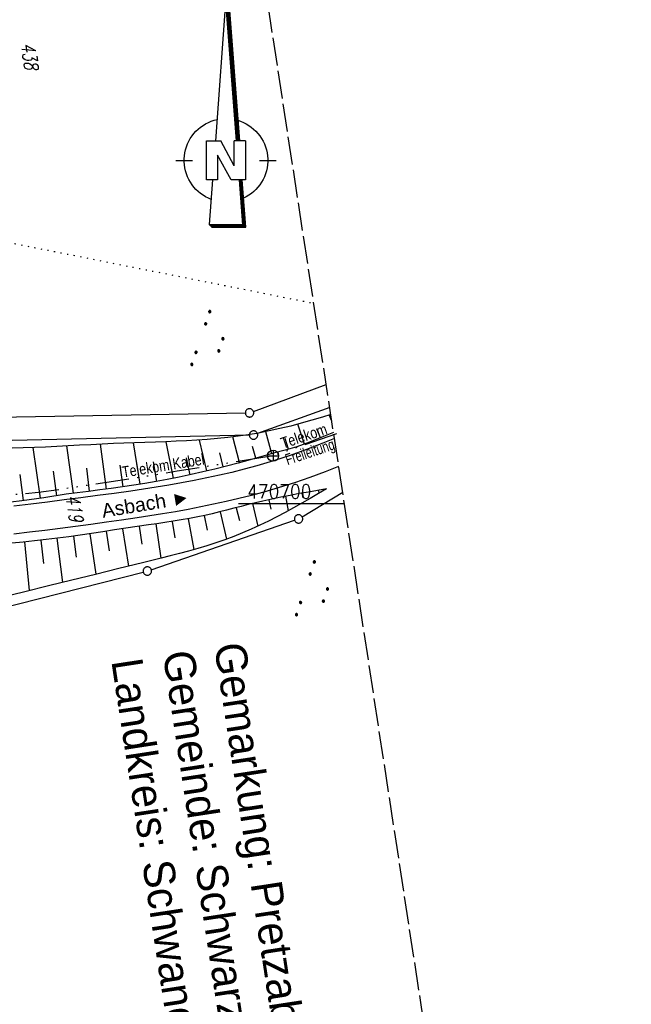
# Model space of a CAD drawing. Extents: x 510925 to 511321, y 470320 to 471095.
# Tile 11 of 17: x 511211 to 511321, y 470610 to 470787. Entities that reach past the tile are written whole.
import ezdxf
from ezdxf.enums import TextEntityAlignment as Align

# ---------------------------------------------------------------- set-up
doc = ezdxf.new("R2010")
doc.units = 0
doc.header["$LTSCALE"] = 10
doc.header["$MEASUREMENT"] = 0
for name, pattern in [('ACAD_ISO14W100', [25.5, 12, -3, 0.5, -3, 0.5, -3, 0.5, -3]), ('LT00', [0]), ('LT14', [0.6, 0.5, -0.1]), ('PUNKTX2_STR', [0.6, 0.1, -0.5])]:
    doc.linetypes.add(name, pattern=pattern)
doc.layers.get('0').update_dxf_attribs({"linetype": 'LT00'})
doc.layers.add('-BLATT_96-RAND', color=7, linetype='LT14', plot=False)
for name, color, linetype in [('1401', 7, 'Continuous'), ('DFK_FLUR_NR', 250, 'LT00'), ('DFK_GZPKT', 250, 'LT00'), ('DFK_KATASTER', 250, 'LT00'), ('DFK_NUTZUNG', 250, 'LT00'), ('DFK_NUTZUNGSGRENZE', 70, 'PUNKTX2_STR'), ('GRENZNAME', 250, 'Continuous'), ('ORTSRICHTUNG', 7, 'Continuous'), ('STROM_TEXT', 80, 'Continuous'), ('TELEKOM', 210, 'ACAD_ISO14W100'), ('TELEKOM_TEXT', 210, 'Continuous'), ('V96_AFBR_BAB', 250, 'LT00'), ('V96_BOESCH', 250, 'LT00'), ('V96_BOSCHUNG', 250, 'LT00'), ('V96_RASTER', 250, 'LT00')]:
    doc.layers.add(name, color=color, linetype=linetype)
doc.styles.add('Beschrift', font='ARIAL.TTF')
doc.styles.get("Standard").update_dxf_attribs({"font": 'romans.shx'})
doc.styles.add('UNIR-H', font='unir_h.shx', dxfattribs={"width": 0.8})
doc.styles.add('Versorgungsltg', font='ARIAL.TTF', dxfattribs={"width": 0.8, "height": 2})

# ---------------------------------------------------------------- blocks, each defined once
blk = doc.blocks.new('SYMB1401')
at = {"layer": '1401'}
for p, q in [((-2.1, -28.35), (0, 0)), ((0, 0), (2.15, -28.35)), ((1.9, -28.35), (-0.12, -1.68)), ((1.95, -28.35), (-0.1, -1.34)), ((2, -28.35), (-0.07, -1.01)), ((2.05, -28.35), (-0.05, -0.67)), ((2.1, -28.35), (-0.02, -0.34)), ((1.65, -28.35), (-0.25, -3.35)), ((1.7, -28.35), (-0.22, -3.01)), ((1.75, -28.35), (-0.2, -2.68)), ((1.8, -28.35), (-0.17, -2.34)), ((1.85, -28.35), (-0.15, -2.01)), ((-3.75, -35.35), (-3.75, -28.35)), ((-3.75, -28.35), (-1.2, -28.35)), ((1.25, -32.8), (-1.2, -28.35)), ((1.25, -32.8), (1.25, -28.35)), ((3.25, -28.35), (1.25, -28.35)), ((3.25, -28.35), (3.25, -35.35)), ((0.7, -35.35), (-1.75, -30.9)), ((-1.75, -30.9), (-1.75, -35.35)), ((-9.25, -31.85), (-6.25, -31.85)), ((5.75, -31.85), (8.75, -31.85)), ((-1.75, -35.35), (-3.75, -35.35)), ((-2.65, -35.35), (-3.25, -43.35)), ((3.25, -35.35), (0.7, -35.35)), ((2.75, -43.35), (2.15, -35.35)), ((2.8, -43.4), (2.2, -35.35)), ((3.3, -43.85), (2.65, -35.35)), ((-3.25, -43.35), (2.75, -43.35)), ((-3.2, -43.4), (2.8, -43.4))]:
    blk.add_line(p, q, dxfattribs=at)
for points in [[(-7.74, -32.11), (-7.75, -31.56), (-7.7, -31.01), (-7.62, -30.47), (-7.51, -29.93), (-7.35, -29.4), (-7.15, -28.89), (-6.92, -28.39), (-6.65, -27.91), (-6.34, -27.45), (-6.01, -27.02), (-5.64, -26.61), (-5.24, -26.23), (-4.82, -25.88), (-4.37, -25.56), (-3.9, -25.28), (-3.41, -25.03), (-2.9, -24.81), (-2.38, -24.64), (-1.85, -24.5)], [(1.85, -24.65), (2.37, -24.82), (2.88, -25.03), (3.37, -25.28), (3.85, -25.57), (4.3, -25.88), (4.72, -26.23), (5.12, -26.61), (5.49, -27.02), (5.83, -27.45), (6.13, -27.91), (6.41, -28.39), (6.64, -28.89), (6.84, -29.4), (7, -29.93), (7.12, -30.47), (7.2, -31.01), (7.24, -31.56), (7.25, -32.11)], [(-2.9, -38.85), (-3.41, -38.64), (-3.9, -38.39), (-4.37, -38.1), (-4.81, -37.78), (-5.24, -37.43), (-5.64, -37.05), (-6, -36.64), (-6.34, -36.21), (-6.64, -35.75), (-6.91, -35.27), (-7.15, -34.78), (-7.35, -34.26), (-7.5, -33.74), (-7.62, -33.2), (-7.7, -32.66), (-7.74, -32.11)], [(7.25, -32.11), (7.21, -32.66), (7.13, -33.21), (7.01, -33.74), (6.85, -34.27), (6.65, -34.78), (6.42, -35.28), (6.15, -35.76), (5.84, -36.22), (5.5, -36.66), (5.13, -37.07), (4.74, -37.45), (4.31, -37.8), (3.86, -38.12), (3.39, -38.4), (2.9, -38.65)], [(-3.15, -43.45), (2.85, -43.45), (2.25, -35.35)], [(-3.1, -43.5), (2.9, -43.5), (2.3, -35.35)], [(-3.05, -43.55), (2.95, -43.55), (2.35, -35.35)], [(-3, -43.6), (3, -43.6), (2.4, -35.35)], [(-2.95, -43.65), (3.05, -43.65), (2.45, -35.35)], [(-2.9, -43.7), (3.1, -43.7), (2.5, -35.35)], [(-2.85, -43.75), (3.15, -43.75), (2.55, -35.35)], [(-2.8, -43.8), (3.2, -43.8), (2.6, -35.35)], [(-2.78, -43.82), (3.25, -43.82), (2.62, -35.35)], [(-3.25, -43.35), (-2.75, -43.85), (3.3, -43.85)]]:
    blk.add_lwpolyline(points, dxfattribs=at)
blk = doc.blocks.new('SYMB7010')
at = {"color": 0, "linetype": 'ByBlock'}
for points in [[(-0.031408, 0.499213), (-0.093728, 0.49134), (-0.15457, 0.475719), (-0.212975, 0.452595), (-0.268021, 0.422333), (-0.31884, 0.385411), (-0.36463, 0.342411), (-0.40467, 0.29401), (-0.438329, 0.240973), (-0.465074, 0.184136), (-0.484486, 0.124395), (-0.496256, 0.062692), (-0.5002, 0)], [(-0.5002, 0), (-0.496256, -0.062692), (-0.484486, -0.124395), (-0.465075, -0.184136), (-0.438329, -0.240973), (-0.404671, -0.29401), (-0.36463, -0.342411), (-0.31884, -0.385411), (-0.268021, -0.422333), (-0.212975, -0.452595), (-0.154571, -0.475719), (-0.093728, -0.49134), (-0.031408, -0.499213), (0.031408, -0.499213)], [(0.5002, 0), (0.496256, 0.062692), (0.484485, 0.124395), (0.465074, 0.184136), (0.438329, 0.240973), (0.40467, 0.29401), (0.36463, 0.342411), (0.31884, 0.385411), (0.268021, 0.422333), (0.212975, 0.452595), (0.15457, 0.475719), (0.093728, 0.49134), (0.031408, 0.499213), (-0.031408, 0.499213)], [(0.031408, -0.499213), (0.093728, -0.491341), (0.15457, -0.475719), (0.212975, -0.452595), (0.268021, -0.422333), (0.31884, -0.385411), (0.36463, -0.342411), (0.404671, -0.294011), (0.438329, -0.240974), (0.465075, -0.184136), (0.484486, -0.124395), (0.496256, -0.062692), (0.500201, 0)]]:
    blk.add_lwpolyline(points, dxfattribs=at)
blk = doc.blocks.new('SYMB7111')
at = {"color": 0, "linetype": 'ByBlock'}
for p, q in [((-0.13, 0.202919), (-0.13, 0.177081)), ((-0.125, 0.172895), (-0.125, 0.207105)), ((-0.12, 0.209164), (-0.12, 0.170836)), ((-0.115, 0.170204), (-0.115, 0.209796)), ((-0.11, 0.209164), (-0.11, 0.170836)), ((-0.105, 0.172895), (-0.105, 0.207105)), ((-0.1, 0.202919), (-0.1, 0.177081)), ((-0.095, 0.189874), (-0.095, 0.190146)), ((0.1, 0.202919), (0.1, 0.177081)), ((0.105, 0.172895), (0.105, 0.207105)), ((0.11, 0.209164), (0.11, 0.170836)), ((0.115, 0.170204), (0.115, 0.209796)), ((0.12, 0.209164), (0.12, 0.170836)), ((0.125, 0.172895), (0.125, 0.207105)), ((0.13, 0.202919), (0.13, 0.177081)), ((0.135, 0.189874), (0.135, 0.190146)), ((-0.51, -0.207105), (-0.51, -0.172895)), ((-0.505, -0.170836), (-0.505, -0.209164)), ((-0.5, -0.209796), (-0.5, -0.170204)), ((-0.495, -0.170836), (-0.495, -0.209164)), ((-0.49, -0.207105), (-0.49, -0.172895)), ((-0.28, -0.207105), (-0.28, -0.172895)), ((-0.275, -0.170836), (-0.275, -0.209164)), ((-0.27, -0.209796), (-0.27, -0.170204)), ((-0.265, -0.170836), (-0.265, -0.209164)), ((-0.26, -0.207105), (-0.26, -0.172895)), ((0.26, -0.207105), (0.26, -0.172895)), ((0.265, -0.170836), (0.265, -0.209164)), ((0.27, -0.209796), (0.27, -0.170204)), ((0.275, -0.170836), (0.275, -0.209164)), ((0.28, -0.207105), (0.28, -0.172895)), ((0.49, -0.207105), (0.49, -0.172895)), ((0.495, -0.170836), (0.495, -0.209164)), ((0.5, -0.209796), (0.5, -0.170204)), ((0.505, -0.170836), (0.505, -0.209164)), ((0.51, -0.207105), (0.51, -0.172895)), ((-0.515, -0.177081), (-0.515, -0.202919)), ((-0.485, -0.177081), (-0.485, -0.202919)), ((-0.48, -0.190126), (-0.48, -0.189854)), ((-0.285, -0.177081), (-0.285, -0.202919)), ((-0.255, -0.177081), (-0.255, -0.202919)), ((-0.25, -0.190126), (-0.25, -0.189854)), ((0.255, -0.177081), (0.255, -0.202919)), ((0.285, -0.177081), (0.285, -0.202919)), ((0.29, -0.190126), (0.29, -0.189854)), ((0.485, -0.177081), (0.485, -0.202919)), ((0.515, -0.177081), (0.515, -0.202919)), ((0.52, -0.190126), (0.52, -0.189854))]:
    blk.add_line(p, q, dxfattribs=at)
for points in [[(-0.095, 0.19), (-0.096981, 0.198678), (-0.10253, 0.205637), (-0.11055, 0.209499), (-0.11945, 0.209499), (-0.12747, 0.205637), (-0.133019, 0.198678), (-0.135, 0.19), (-0.133019, 0.181322), (-0.12747, 0.174363), (-0.11945, 0.170501), (-0.11055, 0.170501), (-0.10253, 0.174363), (-0.096981, 0.181322), (-0.095, 0.19)], [(0.135, 0.19), (0.133019, 0.198678), (0.12747, 0.205637), (0.11945, 0.209499), (0.11055, 0.209499), (0.10253, 0.205637), (0.096981, 0.198678), (0.095, 0.19), (0.096981, 0.181322), (0.10253, 0.174363), (0.11055, 0.170501), (0.11945, 0.170501), (0.12747, 0.174363), (0.133019, 0.181322), (0.135, 0.19)], [(-0.48, -0.19), (-0.481981, -0.181322), (-0.48753, -0.174363), (-0.49555, -0.170501), (-0.50445, -0.170501), (-0.51247, -0.174363), (-0.518019, -0.181322), (-0.52, -0.19), (-0.518019, -0.198678), (-0.51247, -0.205637), (-0.50445, -0.209499), (-0.49555, -0.209499), (-0.48753, -0.205637), (-0.481981, -0.198678), (-0.48, -0.19)], [(-0.25, -0.19), (-0.251981, -0.181322), (-0.25753, -0.174363), (-0.26555, -0.170501), (-0.27445, -0.170501), (-0.28247, -0.174363), (-0.288019, -0.181322), (-0.29, -0.19), (-0.288019, -0.198678), (-0.28247, -0.205637), (-0.27445, -0.209499), (-0.26555, -0.209499), (-0.25753, -0.205637), (-0.251981, -0.198678), (-0.25, -0.19)], [(0.29, -0.19), (0.288019, -0.181322), (0.28247, -0.174363), (0.27445, -0.170501), (0.26555, -0.170501), (0.25753, -0.174363), (0.251981, -0.181322), (0.25, -0.19), (0.251981, -0.198678), (0.25753, -0.205637), (0.26555, -0.209499), (0.27445, -0.209499), (0.28247, -0.205637), (0.288019, -0.198678), (0.29, -0.19)], [(0.52, -0.19), (0.518019, -0.181322), (0.51247, -0.174363), (0.50445, -0.170501), (0.49555, -0.170501), (0.48753, -0.174363), (0.481981, -0.181322), (0.48, -0.19), (0.481981, -0.198678), (0.48753, -0.205637), (0.49555, -0.209499), (0.50445, -0.209499), (0.51247, -0.205637), (0.518019, -0.198678), (0.52, -0.19)]]:
    blk.add_lwpolyline(points, dxfattribs=at)

msp = doc.modelspace()

# ---------------------------------------------------------------- linework, layer by layer
at = {"layer": '-BLATT_96-RAND', "elevation": 359.87}
msp.add_lwpolyline([(510925.48, 471051.66), (511037.44, 470320.17), (511321.13, 470363.6), (511209.17, 471095.08), (510925.48, 471051.66)], dxfattribs=at)
at = {"layer": 'DFK_KATASTER'}
for p, q in [((511253.29, 470716.62), (511266.36, 470721.43)), ((511266.99, 470717.32), (511254.02, 470712.63)), ((511189.25, 470715.25), (511251.84, 470716.35)), ((511252.56, 470712.36), (511181.77, 470710.73)), ((511262.03, 470697.71), (511269.32, 470702.13)), ((511234.95, 470688.2), (511260.68, 470697.08)), ((511187.03, 470675.93), (511233.51, 470687.78))]:
    msp.add_line(p, q, dxfattribs=at)
at = {"layer": 'DFK_NUTZUNGSGRENZE', "ltscale": 0.2}
msp.add_line((511179.81, 470752.87), (511264.13, 470736.05), dxfattribs=at)
at = {"layer": 'STROM_TEXT'}
for p, q in [((511255.82, 470708.66, 359.87), (511257.82, 470708.66, 359.87)), ((511256.82, 470709.66, 359.87), (511256.82, 470707.66, 359.87))]:
    msp.add_line(p, q, dxfattribs=at)
msp.add_circle((511256.82, 470708.66, 359.87), 1, dxfattribs=at)
at = {"layer": 'TELEKOM', "ltscale": 0.05, "flags": 128}
msp.add_lwpolyline([(511268.19, 470712.57), (511256.82, 470708.66), (511250.55, 470707.64), (511246.19, 470706.93), (511239.62, 470705.87), (511231.35, 470704.53), (511221.88, 470703.09), (511214.71, 470702.04), (511211.23, 470701.75), (511206.01, 470701.41), (511192.18, 470700), (511177.35, 470698.64), (511166.87, 470697.68), (511141.07, 470695.24), (511132.91, 470694.52), (511114.97, 470693.94), (511100.83, 470694.91), (511089.09, 470695.59), (511067.23, 470696.28)], dxfattribs=at)
at = {"layer": 'V96_AFBR_BAB', "elevation": 359.87}
for points in [[(511267.84, 470711.78), (511265.74, 470710.9), (511262.81, 470709.76), (511259.86, 470708.7), (511256.88, 470707.73), (511253.88, 470706.84), (511251.65, 470706.23), (511249.42, 470705.67), (511247.17, 470705.15), (511244.92, 470704.67), (511242.66, 470704.22), (511240.39, 470703.8), (511238.12, 470703.4), (511235.85, 470703.03), (511233.57, 470702.67), (511231.29, 470702.33), (511228.29, 470701.91), (511225.29, 470701.5), (511222.3, 470701.1), (511219.3, 470700.72), (511216.3, 470700.35), (511213.3, 470699.99), (511210.3, 470699.63)], [(511210.3, 470694.64), (511213.07, 470694.98), (511215.83, 470695.32), (511218.59, 470695.67), (511221.35, 470696.03), (511224.12, 470696.39), (511226.88, 470696.77), (511229.63, 470697.16), (511232.39, 470697.57), (511234.69, 470697.92), (511236.99, 470698.29), (511239.29, 470698.68), (511241.58, 470699.09), (511243.87, 470699.53), (511246.15, 470700), (511248.42, 470700.49), (511250.69, 470701.02), (511252.95, 470701.58), (511255.19, 470702.19), (511257.98, 470703), (511260.74, 470703.88), (511263.49, 470704.82), (511266.21, 470705.83), (511268.61, 470706.79)]]:
    msp.add_lwpolyline(points, dxfattribs=at)
at = {"layer": 'V96_BOESCH', "elevation": 359.87}
for points in [[(511267.18, 470716.09), (511265.7, 470715.62), (511263.8, 470715.04), (511261.89, 470714.5), (511259.98, 470713.99), (511258.06, 470713.53), (511256.13, 470713.11), (511254.2, 470712.73), (511252.37, 470712.43), (511250.53, 470712.17), (511248.69, 470711.94), (511246.85, 470711.75), (511245, 470711.6), (511243.14, 470711.46), (511241.28, 470711.35), (511239.42, 470711.26), (511237.55, 470711.18), (511235.68, 470711.11), (511233.8, 470711.04), (511231.93, 470710.98), (511230.04, 470710.91), (511228.16, 470710.84), (511226.12, 470710.74), (511224.09, 470710.64), (511222.05, 470710.54), (511220.02, 470710.43), (511217.99, 470710.33), (511215.97, 470710.23), (511213.96, 470710.14), (511211.96, 470710.07), (511209.97, 470710.02)], [(511267.68, 470712.86), (511265.6, 470711.97), (511263.36, 470711.1), (511261.1, 470710.29), (511259, 470709.69), (511256.89, 470709.1), (511254.79, 470708.51), (511252.68, 470707.93), (511250.57, 470707.36), (511248.46, 470706.81), (511246.35, 470706.28), (511244.23, 470705.77), (511242.1, 470705.28), (511239.97, 470704.82), (511237.83, 470704.4), (511235.83, 470704.03), (511233.82, 470703.69), (511231.8, 470703.37), (511229.78, 470703.07), (511227.75, 470702.79), (511225.73, 470702.52), (511223.7, 470702.26), (511221.67, 470702.01), (511219.64, 470701.76), (511215.67, 470701.12), (511211.69, 470700.56), (511207.69, 470700.08)], [(511266.43, 470702.72), (511264.95, 470701.86), (511263.47, 470701), (511261.98, 470700.15), (511260.49, 470699.31), (511258.99, 470698.49), (511257.48, 470697.69), (511255.97, 470696.91), (511254.43, 470696.17), (511252.89, 470695.46), (511251.33, 470694.79), (511249.75, 470694.17), (511248.16, 470693.58), (511246.55, 470693.03), (511244.93, 470692.51), (511243.3, 470692.02), (511241.66, 470691.55), (511240.01, 470691.1), (511238.35, 470690.67), (511236.7, 470690.25), (511235.04, 470689.84), (511233.37, 470689.43), (511229.14, 470688.39), (511224.91, 470687.35), (511220.69, 470686.32), (511216.47, 470685.28), (511212.25, 470684.25), (511208.03, 470683.21)], [(511266.43, 470702.72), (511264.79, 470702.44), (511263.15, 470702.15), (511261.5, 470701.86), (511259.86, 470701.55), (511258.23, 470701.23), (511256.6, 470700.89), (511254.97, 470700.52), (511253.67, 470700.21), (511252.37, 470699.89), (511251.07, 470699.56), (511249.78, 470699.22), (511248.48, 470698.89), (511247.18, 470698.57), (511245.88, 470698.25), (511244.58, 470697.95), (511243.28, 470697.68), (511241.81, 470697.39), (511240.34, 470697.14), (511238.87, 470696.9), (511237.4, 470696.68), (511235.92, 470696.46), (511234.44, 470696.25), (511232.4, 470695.95), (511230.36, 470695.64), (511228.32, 470695.33), (511226.27, 470695.02), (511224.23, 470694.71), (511222.19, 470694.41), (511220.15, 470694.13), (511218.1, 470693.86), (511216.05, 470693.6), (511214, 470693.37), (511211.95, 470693.16), (511209.9, 470692.98)]]:
    msp.add_lwpolyline(points, dxfattribs=at)
at = {"layer": 'V96_BOSCHUNG'}
for p, q in [((511267.37, 470714.85, 359.87), (511266.86, 470715.98, 359.87)), ((511262.47, 470710.77, 359.87), (511261.24, 470714.32, 359.87)), ((511265.35, 470711.87, 359.87), (511264.7, 470713.49, 359.87)), ((511250.81, 470707.42, 359.87), (511249.58, 470712.05, 359.87)), ((511256.62, 470709.02, 359.87), (511255.51, 470712.98, 359.87)), ((511259.56, 470709.85, 359.87), (511258.98, 470711.73, 359.87)), ((511215.06, 470701.03, 359.87), (511213.73, 470710.13, 359.87)), ((511220.96, 470701.92, 359.87), (511219.79, 470710.42, 359.87)), ((511226.9, 470702.67, 359.87), (511225.81, 470710.73, 359.87)), ((511232.93, 470703.54, 359.87), (511231.74, 470710.97, 359.87)), ((511238.96, 470704.62, 359.87), (511237.65, 470711.18, 359.87)), ((511244.93, 470705.93, 359.87), (511243.6, 470711.49, 359.87)), ((511253.72, 470708.21, 359.87), (511253.14, 470710.34, 359.87)), ((511241.96, 470705.25, 359.87), (511241.29, 470708.28, 359.87)), ((511247.88, 470706.66, 359.87), (511247.23, 470709.2, 359.87)), ((511223.88, 470702.28, 359.87), (511223.36, 470706.43, 359.87)), ((511229.9, 470703.09, 359.87), (511229.34, 470706.97, 359.87)), ((511235.94, 470704.05, 359.87), (511235.32, 470707.56, 359.87)), ((511212.02, 470700.61, 359.87), (511211.4, 470705.32, 359.87)), ((511218.01, 470701.49, 359.87), (511217.38, 470705.88, 359.87)), ((511259.03, 470701.39, 359.87), (511259.54, 470698.78, 359.87)), ((511262, 470701.95, 359.87), (511262.14, 470701.13, 359.87)), ((511264.95, 470702.47, 359.87), (511265.05, 470701.91, 359.87)), ((511250.19, 470699.33, 359.87), (511250.76, 470697.06, 359.87)), ((511253.11, 470700.07, 359.87), (511254.11, 470696.02, 359.87)), ((511256.06, 470700.77, 359.87), (511256.44, 470699.06, 359.87)), ((511244.45, 470697.93, 359.87), (511245.01, 470695.32, 359.87)), ((511247.31, 470698.6, 359.87), (511248.48, 470693.7, 359.87)), ((511232.79, 470696, 359.87), (511233.27, 470692.76, 359.87)), ((511235.75, 470696.44, 359.87), (511236.68, 470690.24, 359.87)), ((511238.69, 470696.87, 359.87), (511239.16, 470693.94, 359.87)), ((511241.58, 470697.35, 359.87), (511242.61, 470691.82, 359.87)), ((511220.96, 470694.24, 359.87), (511221.48, 470690.44, 359.87)), ((511223.9, 470694.66, 359.87), (511224.97, 470687.37, 359.87)), ((511226.84, 470695.1, 359.87), (511227.38, 470691.6, 359.87)), ((511229.81, 470695.55, 359.87), (511230.84, 470688.81, 359.87)), ((511212.17, 470693.18, 359.87), (511213.05, 470684.44, 359.87)), ((511215.09, 470693.49, 359.87), (511215.57, 470689.34, 359.87)), ((511218.02, 470693.85, 359.87), (511219.03, 470685.91, 359.87))]:
    msp.add_line(p, q, dxfattribs=at)
at = {"layer": 'V96_RASTER'}
msp.add_line((511269.64, 470700, 359.87), (511250.61, 470700, 359.87), dxfattribs=at)

# ---------------------------------------------------------------- block references
at = {"layer": '1401'}
msp.add_blockref('SYMB1401', (511248.61, 470793.55), dxfattribs=at)
at = {"layer": 'DFK_GZPKT', "xscale": 1.499999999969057, "yscale": 1.5, "zscale": 1.5, "rotation": 251.2881100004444}
for p in [(511252.59, 470716.36), (511253.31, 470712.38), (511261.39, 470697.32), (511234.24, 470687.96)]:
    msp.add_blockref('SYMB7010', p, dxfattribs=at)
at = {"layer": 'DFK_NUTZUNG', "xscale": 9.99999999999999, "yscale": 10, "zscale": 10, "rotation": 251.28826}
for p in [(511245.64, 470729.19), (511264.42, 470684.25)]:
    msp.add_blockref('SYMB7111', p, dxfattribs=at)

# ---------------------------------------------------------------- texts
at = {"layer": 'DFK_FLUR_NR', "oblique": 13.754, "width": 0.75}
for s, p in [('438', (511211.53, 470782.65)), ('419', (511219.58, 470701.44))]:
    msp.add_text(s, height=2.5, rotation=278.7021, dxfattribs=at).set_placement(p)
at = {"layer": 'GRENZNAME', "insert": (511251.75, 470675.5, 359.87), "char_height": 5.6, "width": 96.7422, "attachment_point": 1, "rotation": 278.7021, "style": 'UNIR-H'}
msp.add_mtext('{\\W1;Gemarkung: Pretzabruck\\PGemeinde: Schwarzenfeld\\PLandkreis: Schwandorf}', dxfattribs=at)
at = {"layer": 'ORTSRICHTUNG', "insert": (511234.21, 470698.79), "char_height": 2.5, "width": 21.9529, "attachment_point": 8, "rotation": 9.4501, "style": 'Beschrift'}
msp.add_mtext('Asbach ►', dxfattribs=at)
at = {"layer": 'TELEKOM_TEXT', "style": 'Versorgungsltg'}
for s, rotation, width, p in [('Telekom', 18.5743, 0.8, (511262.66, 470711.26)), ('Freileitung', 18.5743, 0.7, (511263.74, 470708.41)), ('Telekom Kabel', 9.2026, 0.8, (511237.23, 470705.91))]:
    msp.add_text(s, height=2, rotation=rotation, dxfattribs=dict(at, width=width)).set_placement(p, align=Align.CENTER)
at = {"layer": 'V96_RASTER', "width": 0.899}
msp.add_text(' 470700', height=2.5, rotation=359.9993, dxfattribs=at).set_placement((511250.61, 470701, 359.87))

doc.saveas('drawing.dxf')
